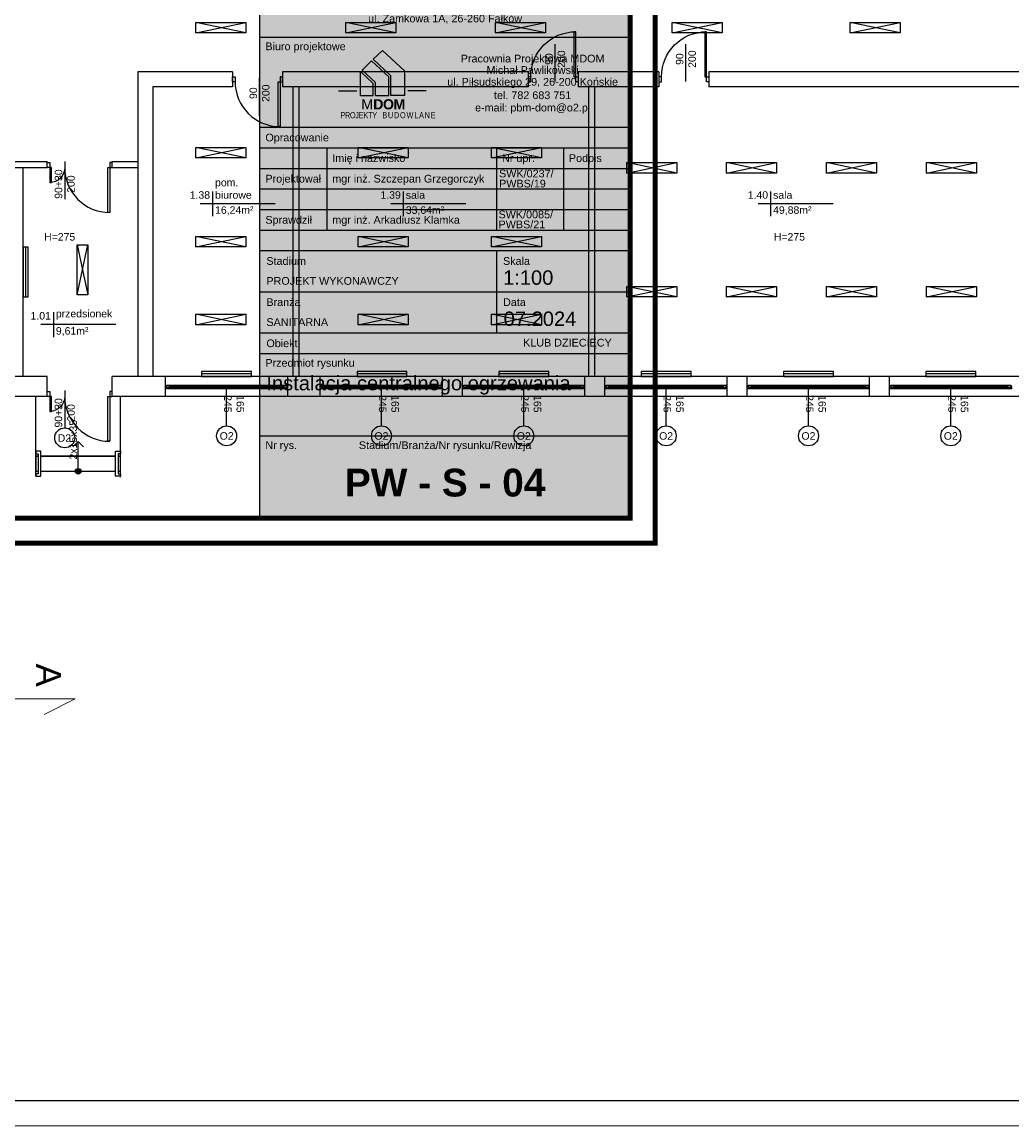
# Model space of a CAD drawing. Header units: millimetres. Extents: x 3698380 to 4312681, y 679670 to 844285.
# Tile 76 of 100: x 4096331 to 4116149, y 766619 to 788721. Entities that reach past the tile are written whole.
import ezdxf
from ezdxf.enums import TextEntityAlignment as Align

# ---------------------------------------------------------------- set-up
doc = ezdxf.new("R2010")
doc.units = ezdxf.units.MM
doc.header["$LTSCALE"] = 10
doc.set_wipeout_variables(frame=1)
doc.linetypes.add('ACAD_ISO03W100', pattern=[30, 12, -18])
for name, color, linetype in [('__INST_opisy', 3, 'Continuous'), ('A_sc_istn', 252, 'Continuous'), ('A_wymiary', 1, 'Continuous'), ('METRYKA', 1, 'Continuous'), ('RAMKA', 5, 'Continuous')]:
    doc.layers.add(name, color=color, linetype=linetype)
doc.layers.add('HVAC_opis_woda', color=4, linetype='Continuous', lineweight=13)
doc.layers.add('tabelka', color=7, linetype='Continuous', lineweight=9)
doc.styles.add('ARIAL', font='arial.ttf')
doc.styles.add('ARIAL_BOLD', font='txt')
doc.styles.add('OPIS1', font='ROMANS.SHX', dxfattribs={"width": 0.8})
doc.styles.get("Standard").update_dxf_attribs({"font": 'arial.ttf'})
doc.linetypes.add('TRACKS', pattern='A,0.15,[130,ltypeshp.shx,S=0.25,R=0,X=0,Y=0],0.15', length=0.3)

# ---------------------------------------------------------------- blocks, each defined once
blk = doc.blocks.new('*U462')
at = {"color": 252}
for p, q in [((-95, 20), (-100, 20)), ((-100, 15), (-97.5, 15)), ((-97.5, 15), (-97.5, 17.5)), ((-97.5, 17.5), (-95, 17.5)), ((-92.5, 17.5), (-97.5, 17.5)), ((-97.5, 17.5), (-97.5, 12.5)), ((-97.5, 12.5), (-92.5, 12.5)), ((-95, 17.5), (-95, 20)), ((140, 20), (-95, 20)), ((-92.5, 12.5), (-92.5, 17.5)), ((137.5, 17.5), (-92.5, 17.5)), ((-92.5, 15), (137.5, 15)), ((-92.5, 12.5), (137.5, 12.5)), ((-92.5, 12.5), (137.5, 12.5)), ((142.5, 17.5), (137.5, 17.5)), ((137.5, 17.5), (137.5, 12.5)), ((137.5, 12.5), (142.5, 12.5)), ((145, 20), (140, 20)), ((140, 20), (140, 17.5)), ((140, 17.5), (142.5, 17.5)), ((142.5, 17.5), (142.5, 15)), ((142.5, 12.5), (142.5, 17.5)), ((142.5, 15), (145, 15))]:
    blk.add_line(p, q, dxfattribs=at)
for points in [[(-100, 20), (-100, 15), (-97.5, 15)], [(145, 20), (145, 15), (142.5, 15)]]:
    blk.add_lwpolyline(points, dxfattribs=at)
blk = doc.blocks.new('*U338')
at = {"color": 252}
blk.add_lwpolyline([(75, 0), (0, 0)], dxfattribs=at)
for tag, p in [('S', (30, 5)), ('H', (30, -20))]:
    blk.add_attdef(tag, text='', height=15, dxfattribs=at).set_placement(p, align=Align.CENTER)
blk = doc.blocks.new('*U196')
blk.add_arc((0, 0), 900, 0, 90)
blk.add_wipeout([(0, 900), (35, 900), (35, 0), (0, 0)])
blk.add_wipeout([(0, 900), (35, 900), (35, 0), (0, 0)])
blk.add_wipeout([(0, 900), (35, 900), (35, 0), (0, 0)])
for points in [[(35, 900), (35, 0), (0, 0), (0, 900)], [(-50, -100), (0, -100), (0, 0), (-50, 0)]]:
    blk.add_lwpolyline(points, close=True)
blk = doc.blocks.new('*U192')
blk.add_arc((0, 0), 300, 0, 90)
blk.add_wipeout([(0, 300), (35, 300), (35, 0), (0, 0)])
blk.add_wipeout([(0, 300), (35, 300), (35, 0), (0, 0)])
blk.add_wipeout([(0, 300), (35, 300), (35, 0), (0, 0)])
for points in [[(35, 300), (35, 0), (0, 0), (0, 300)], [(-50, -100), (0, -100), (0, 0), (-50, 0)]]:
    blk.add_lwpolyline(points, close=True)
blk = doc.blocks.new('*U259')
at = {"color": 252}
blk.add_lwpolyline([(75, 0), (0, 0)], dxfattribs=at)
for tag, p in [('H', (30, 20)), ('S', (30, -5))]:
    blk.add_attdef(tag, text='', height=15, rotation=180, dxfattribs=at).set_placement(p, align=Align.CENTER)
blk = doc.blocks.new('*U469')
at = {"color": 252}
for points in [[(35, 900), (35, 0), (0, 0), (0, 900)], [(-50, -100), (0, -100), (0, 0), (-50, 0)], [(950, 0), (950, -100), (900, -100), (900, 0)]]:
    blk.add_lwpolyline(points, close=True, dxfattribs=at)
blk.add_arc((0, 0), 900, 0, 90, dxfattribs=at)
blk = doc.blocks.new('*U211')
for points in [[(90, 135), (90, -35), (90, -35), (90, 135)], [(90, 135), (120, 135), (120, -35), (90, -35)]]:
    blk.add_lwpolyline(points, close=True)
for points in [[(80, 135), (85, 135), (85, 130), (125, 130), (125, 135), (130, 135), (130, 125), (80, 125)], [(80, -35), (85, -35), (85, -30), (125, -30), (125, -35), (130, -35), (130, -25), (80, -25)]]:
    blk.add_wipeout(points)
for points in [[(80, 135), (85, 135), (85, 130), (125, 130), (125, 135), (130, 135), (130, 125), (80, 125)], [(80, -35), (85, -35), (85, -30), (125, -30), (125, -35), (130, -35), (130, -25), (80, -25)]]:
    blk.add_lwpolyline(points, close=True)
blk = doc.blocks.new('*U210')
h = blk.add_hatch(color=256)
h.dxf.hatch_style = 1
h.paths.add_polyline_path([(5.6, 0, 1), (-5.6, 0, 1)])
at = {"linetype": 'ACAD_ISO03W100', "lineweight": 15}
for q in [(-49, 10.6), (-49, -10.6)]:
    blk.add_line((-59.6, 0), q, dxfattribs=at)
blk.add_line((-5.6, 0), (-59.6, 0))
at = {"ltscale": 100}
blk.add_circle((0, 0), 5.61, dxfattribs=at)
blk.add_attdef('OPIS_SCHODÓW', text='', height=15, rotation=180).set_placement((-63.1, -10), align=Align.MIDDLE_CENTER)
blk = doc.blocks.new('d')
at = {"color": 252, "lineweight": 9}
for p, q in [((3747510.58, 775173.19), (3748760.58, 775173.19)), ((3748760.58, 775173.19), (3748135.58, 774858.19))]:
    blk.add_line(p, q, dxfattribs=at)
at = {"layer": 'A_sc_istn', "color": 252}
for points in [[(3751176.86, 788714.65), (3752176.86, 788714.65), (3752176.86, 788502.51), (3751176.86, 788502.51)], [(3754176.86, 788714.65), (3755176.86, 788714.65), (3755176.86, 788502.51), (3754176.86, 788502.51)], [(3757176.86, 788714.65), (3758176.86, 788714.65), (3758176.86, 788502.51), (3757176.86, 788502.51)], [(3760714.1, 788714.65), (3761714.1, 788714.65), (3761714.1, 788502.51), (3760714.1, 788502.51)], [(3764273.83, 788714.65), (3765273.83, 788714.65), (3765273.83, 788502.51), (3764273.83, 788502.51)], [(3751173.69, 786212.49), (3752173.69, 786212.49), (3752173.69, 786000.36), (3751173.69, 786000.36)], [(3754422.73, 786212.49), (3755422.73, 786212.49), (3755422.73, 786000.36), (3754422.73, 786000.36)], [(3757097.04, 786212.49), (3758097.04, 786212.49), (3758097.04, 786000.36), (3757097.04, 786000.36)], [(3759802.71, 785910.68), (3760802.71, 785910.68), (3760802.71, 785698.55), (3759802.71, 785698.55)], [(3761802.71, 785910.68), (3762802.71, 785910.68), (3762802.71, 785698.55), (3761802.71, 785698.55)], [(3763802.71, 785910.68), (3764802.71, 785910.68), (3764802.71, 785698.55), (3763802.71, 785698.55)], [(3765802.71, 785910.68), (3766802.71, 785910.68), (3766802.71, 785698.55), (3765802.71, 785698.55)], [(3751173.69, 784429.54), (3752173.69, 784429.54), (3752173.69, 784217.4), (3751173.69, 784217.4)], [(3754422.73, 784429.54), (3755422.73, 784429.54), (3755422.73, 784217.4), (3754422.73, 784217.4)], [(3757097.04, 784429.54), (3758097.04, 784429.54), (3758097.04, 784217.4), (3757097.04, 784217.4)], [(3747714.74, 784217.02), (3747714.74, 783217.02), (3747814.74, 783217.02), (3747814.74, 784217.02)], [(3749009.27, 784259.88), (3749009.27, 783259.88), (3748797.13, 783259.88), (3748797.13, 784259.88)], [(3759802.71, 783429.63), (3760802.71, 783429.63), (3760802.71, 783217.49), (3759802.71, 783217.49)], [(3761802.71, 783429.63), (3762802.71, 783429.63), (3762802.71, 783217.49), (3761802.71, 783217.49)], [(3763802.71, 783429.63), (3764802.71, 783429.63), (3764802.71, 783217.49), (3763802.71, 783217.49)], [(3765802.71, 783429.63), (3766802.71, 783429.63), (3766802.71, 783217.49), (3765802.71, 783217.49)], [(3751173.69, 782873.34), (3752173.69, 782873.34), (3752173.69, 782661.21), (3751173.69, 782661.21)], [(3754422.73, 782873.34), (3755422.73, 782873.34), (3755422.73, 782661.21), (3754422.73, 782661.21)], [(3757097.04, 782873.34), (3758097.04, 782873.34), (3758097.04, 782661.21), (3757097.04, 782661.21)], [(3752289.74, 781727.02), (3751289.74, 781727.02), (3751289.74, 781627.02), (3752289.74, 781627.02)], [(3755402.07, 781727.02), (3754402.07, 781727.02), (3754402.07, 781627.02), (3755402.07, 781627.02)], [(3758239.74, 781727.02), (3757239.74, 781727.02), (3757239.74, 781627.02), (3758239.74, 781627.02)], [(3761089.74, 781727.02), (3760089.74, 781727.02), (3760089.74, 781627.02), (3761089.74, 781627.02)], [(3763939.74, 781727.02), (3762939.74, 781727.02), (3762939.74, 781627.02), (3763939.74, 781627.02)], [(3766789.74, 781727.02), (3765789.74, 781727.02), (3765789.74, 781627.02), (3766789.74, 781627.02)]]:
    blk.add_lwpolyline(points, close=True, dxfattribs=at)
for points in [[(3751176.86, 788502.51), (3752176.86, 788714.65)], [(3752176.86, 788502.51), (3751176.86, 788714.65)], [(3754176.86, 788502.51), (3755176.86, 788714.65)], [(3755176.86, 788502.51), (3754176.86, 788714.65)], [(3757176.86, 788502.51), (3758176.86, 788714.65)], [(3758176.86, 788502.51), (3757176.86, 788714.65)], [(3760714.1, 788502.51), (3761714.1, 788714.65)], [(3761714.1, 788502.51), (3760714.1, 788714.65)], [(3764273.83, 788502.51), (3765273.83, 788714.65)], [(3765273.83, 788502.51), (3764273.83, 788714.65)], [(3751910.63, 787727.02), (3750014.74, 787727.02)], [(3750014.74, 787727.02), (3750014.74, 781627.02)], [(3751910.63, 787727.02), (3751910.63, 787427.02)], [(3757830.63, 787727.02), (3752910.63, 787727.02)], [(3752910.63, 787727.02), (3752910.63, 787427.02)], [(3757830.63, 787727.02), (3757830.63, 787427.02)], [(3760447.71, 787727.02), (3758830.63, 787727.02)], [(3758830.63, 787727.02), (3758830.63, 787427.02)], [(3760447.71, 787727.02), (3760447.71, 787427.02)], [(3767991.27, 787727.02), (3761447.71, 787727.02)], [(3761447.71, 787727.02), (3761447.71, 787427.02)], [(3751910.63, 787427.02), (3750314.74, 787427.02)], [(3750314.74, 787427.02), (3750314.74, 781627.02)], [(3757830.63, 787427.02), (3752910.63, 787427.02)], [(3753114.74, 787427.02), (3753114.74, 781627.02)], [(3753234.74, 787427.02), (3753234.74, 781627.02)], [(3760447.71, 787427.02), (3758830.63, 787427.02)], [(3759034.74, 787427.02), (3759034.74, 781627.02)], [(3759154.74, 787427.02), (3759154.74, 781627.02)], [(3767991.27, 787427.02), (3761447.71, 787427.02)], [(3751173.69, 786000.36), (3752173.69, 786212.49)], [(3752173.69, 786000.36), (3751173.69, 786212.49)], [(3754422.73, 786000.36), (3755422.73, 786212.49)], [(3755422.73, 786000.36), (3754422.73, 786212.49)], [(3757097.04, 786000.36), (3758097.04, 786212.49)], [(3758097.04, 786000.36), (3757097.04, 786212.49)], [(3746834.74, 785927.02), (3748199.74, 785927.02)], [(3749499.74, 785927.02), (3750014.74, 785927.02)], [(3746834.74, 785807.02), (3748199.74, 785807.02)], [(3747714.74, 781627.02), (3747714.74, 785807.02)], [(3749499.74, 785807.02), (3750014.74, 785807.02)], [(3759802.71, 785698.55), (3760802.71, 785910.68)], [(3760802.71, 785698.55), (3759802.71, 785910.68)], [(3761802.71, 785698.55), (3762802.71, 785910.68)], [(3762802.71, 785698.55), (3761802.71, 785910.68)], [(3763802.71, 785698.55), (3764802.71, 785910.68)], [(3764802.71, 785698.55), (3763802.71, 785910.68)], [(3765802.71, 785698.55), (3766802.71, 785910.68)], [(3766802.71, 785698.55), (3765802.71, 785910.68)], [(3751509.63, 785331.66), (3751509.63, 784831.66)], [(3755328.39, 785331.66), (3755328.39, 784831.66)], [(3762683.13, 785331.66), (3762683.13, 784831.66)], [(3776514.74, 785072.02), (3776514.74, 781227.02), (3749499.74, 781227.02)], [(3776114.74, 785072.02), (3776114.74, 781627.02), (3749499.74, 781627.02)], [(3752759.63, 785081.66), (3751259.63, 785081.66)], [(3756578.39, 785081.66), (3755078.39, 785081.66)], [(3763933.13, 785081.66), (3762433.13, 785081.66)], [(3751173.69, 784217.4), (3752173.69, 784429.54)], [(3752173.69, 784217.4), (3751173.69, 784429.54)], [(3754422.73, 784217.4), (3755422.73, 784429.54)], [(3755422.73, 784217.4), (3754422.73, 784429.54)], [(3757097.04, 784217.4), (3758097.04, 784429.54)], [(3758097.04, 784217.4), (3757097.04, 784429.54)], [(3748797.13, 784259.88), (3749009.27, 783259.88)], [(3748797.13, 783259.88), (3749009.27, 784259.88)], [(3759802.71, 783217.49), (3760802.71, 783429.63)], [(3760802.71, 783217.49), (3759802.71, 783429.63)], [(3761802.71, 783217.49), (3762802.71, 783429.63)], [(3762802.71, 783217.49), (3761802.71, 783429.63)], [(3763802.71, 783217.49), (3764802.71, 783429.63)], [(3764802.71, 783217.49), (3763802.71, 783429.63)], [(3765802.71, 783217.49), (3766802.71, 783429.63)], [(3766802.71, 783217.49), (3765802.71, 783429.63)], [(3748322.28, 782912.79), (3748322.28, 782412.79)], [(3751173.69, 782661.21), (3752173.69, 782873.34)], [(3752173.69, 782661.21), (3751173.69, 782873.34)], [(3754422.73, 782661.21), (3755422.73, 782873.34)], [(3755422.73, 782661.21), (3754422.73, 782873.34)], [(3757097.04, 782661.21), (3758097.04, 782873.34)], [(3758097.04, 782661.21), (3757097.04, 782873.34)], [(3749572.28, 782662.79), (3748072.28, 782662.79)], [(3748199.74, 781627.02), (3730709.74, 781627.02)], [(3748199.74, 781227.02), (3748199.74, 781627.02)], [(3749499.74, 781227.02), (3749499.74, 781627.02)], [(3750564.74, 781227.02), (3750564.74, 781627.02)], [(3753014.74, 781227.02), (3753014.74, 781627.02)], [(3753664.74, 781227.02), (3753664.74, 781627.02)], [(3756114.74, 781227.02), (3756114.74, 781627.02)], [(3756514.74, 781227.02), (3756514.74, 781627.02)], [(3758964.74, 781227.02), (3758964.74, 781627.02)], [(3759364.74, 781227.02), (3759364.74, 781627.02)], [(3761814.74, 781227.02), (3761814.74, 781627.02)], [(3762214.74, 781227.02), (3762214.74, 781627.02)], [(3764664.74, 781227.02), (3764664.74, 781627.02)], [(3765064.74, 781227.02), (3765064.74, 781627.02)], [(3748199.74, 781227.02), (3730709.74, 781227.02)]]:
    blk.add_lwpolyline(points, dxfattribs=at)
at = {"layer": 'A_sc_istn', "color": 252, "linetype": 'TRACKS', "ltscale": 20}
for points in [[(3747764.74, 784217.02), (3747764.74, 783217.02)], [(3752289.74, 781677.02), (3751289.74, 781677.02)], [(3755402.07, 781677.02), (3754402.07, 781677.02)], [(3758239.74, 781677.02), (3757239.74, 781677.02)], [(3761089.74, 781677.02), (3760089.74, 781677.02)], [(3763939.74, 781677.02), (3762939.74, 781677.02)], [(3766789.74, 781677.02), (3765789.74, 781677.02)]]:
    blk.add_lwpolyline(points, dxfattribs=at)
at = {"layer": 'A_sc_istn', "color": 252}
for centre in [(3751791.05, 780437.26), (3754891.05, 780437.26), (3757741.05, 780437.26), (3760591.05, 780437.26), (3763441.05, 780437.26), (3766291.05, 780437.26)]:
    blk.add_circle(centre, 200, dxfattribs=at)
at = {"layer": 'A_sc_istn', "color": 252, "xscale": -1}
for p in [(3758780.63, 787627.02), (3761397.71, 787627.02)]:
    blk.add_blockref('*U469', p, dxfattribs=at)
at = {"layer": 'A_sc_istn', "color": 252, "linetype": 'ACAD_ISO03W100', "xscale": 10, "yscale": 10, "zscale": 10, "rotation": 270}
for p in [(3758369.34, 788279.2), (3760986.42, 788279.2), (3752449.34, 787596.69)]:
    blk.add_blockref('*U259', p, dxfattribs=at).add_auto_attribs({'S': '90', 'H': '200'})
at = {"layer": 'A_sc_istn', "color": 252, "rotation": 180}
blk.add_blockref('*U469', (3752860.63, 787527.02), dxfattribs=at)
at = {"layer": 'A_sc_istn', "color": 252, "xscale": -10, "yscale": 10, "zscale": 10}
for name, p, rotation in [('*U462', (3751564.74, 781576.99), 180), ('*U462', (3754664.74, 781576.99), 180), ('*U462', (3757514.74, 781576.99), 180), ('*U462', (3760364.74, 781576.99), 180), ('*U462', (3763214.74, 781576.99), 180), ('*U462', (3766064.74, 781576.99), 180), ('*U211', (3749319.25, 780927.02), 90)]:
    blk.add_blockref(name, p, dxfattribs=dict(at, rotation=rotation))
at = {"layer": 'A_sc_istn', "color": 252, "linetype": 'ACAD_ISO03W100'}
ref = blk.add_blockref('*U338', (3751789.74, 781377), dxfattribs=dict(at, xscale=-10, yscale=10, zscale=10, rotation=90))
ref.add_attrib('S', '245', dxfattribs={"layer": '0', "color": 252, "height": 150, "rotation": 270}).set_placement((3751739.74, 781077), align=Align.CENTER)
ref.add_attrib('H', '165', dxfattribs={"layer": '0', "color": 252, "height": 150, "rotation": 270}).set_placement((3751989.74, 781077), align=Align.CENTER)
ref = blk.add_blockref('*U338', (3754889.74, 781377), dxfattribs=dict(at, xscale=-10, yscale=10, zscale=10, rotation=90))
ref.add_attrib('S', '245', dxfattribs={"layer": '0', "color": 252, "height": 150, "rotation": 270}).set_placement((3754839.74, 781077), align=Align.CENTER)
ref.add_attrib('H', '165', dxfattribs={"layer": '0', "color": 252, "height": 150, "rotation": 270}).set_placement((3755089.74, 781077), align=Align.CENTER)
ref = blk.add_blockref('*U338', (3757739.74, 781377), dxfattribs=dict(at, xscale=-10, yscale=10, zscale=10, rotation=90))
ref.add_attrib('S', '245', dxfattribs={"layer": '0', "color": 252, "height": 150, "rotation": 270}).set_placement((3757689.74, 781077), align=Align.CENTER)
ref.add_attrib('H', '165', dxfattribs={"layer": '0', "color": 252, "height": 150, "rotation": 270}).set_placement((3757939.74, 781077), align=Align.CENTER)
ref = blk.add_blockref('*U338', (3760589.74, 781377), dxfattribs=dict(at, xscale=-10, yscale=10, zscale=10, rotation=90))
ref.add_attrib('S', '245', dxfattribs={"layer": '0', "color": 252, "height": 150, "rotation": 270}).set_placement((3760539.74, 781077), align=Align.CENTER)
ref.add_attrib('H', '165', dxfattribs={"layer": '0', "color": 252, "height": 150, "rotation": 270}).set_placement((3760789.74, 781077), align=Align.CENTER)
ref = blk.add_blockref('*U338', (3763439.74, 781377), dxfattribs=dict(at, xscale=-10, yscale=10, zscale=10, rotation=90))
ref.add_attrib('S', '245', dxfattribs={"layer": '0', "color": 252, "height": 150, "rotation": 270}).set_placement((3763389.74, 781077), align=Align.CENTER)
ref.add_attrib('H', '165', dxfattribs={"layer": '0', "color": 252, "height": 150, "rotation": 270}).set_placement((3763639.74, 781077), align=Align.CENTER)
ref = blk.add_blockref('*U338', (3766289.74, 781377), dxfattribs=dict(at, xscale=-10, yscale=10, zscale=10, rotation=90))
ref.add_attrib('S', '245', dxfattribs={"layer": '0', "color": 252, "height": 150, "rotation": 270}).set_placement((3766239.74, 781077), align=Align.CENTER)
ref.add_attrib('H', '165', dxfattribs={"layer": '0', "color": 252, "height": 150, "rotation": 270}).set_placement((3766489.74, 781077), align=Align.CENTER)
at = {"color": 252, "lineweight": 9, "insert": (3748476.27, 775878.19), "char_height": 500, "attachment_point": 1, "rotation": 270}
blk.add_mtext_dynamic_manual_height_columns('A', width=152.5, gutter_width=1, heights=[0], dxfattribs=at)
at = {"layer": 'A_sc_istn', "color": 252}
for s, width, insert, char_height, attachment_point in [('{\\H0.5x;pom. biurowe}', 232.5953, (3751559.63, 785181.66), 300, 7), ('{\\H0.5x;1.38}', 232.5953, (3751459.63, 785181.66), 300, 9), ('{\\H0.5x;1.39}', 232.5953, (3755278.39, 785181.66), 300, 9), ('{\\H0.5x;sala}', 232.5953, (3755378.39, 785181.66), 300, 7), ('{\\H0.5x;1.40}', 232.5953, (3762633.13, 785181.66), 300, 9), ('{\\H0.5x;sala}', 232.5953, (3762733.13, 785181.66), 300, 7), ('{\\H0.5x;16,24m²}', 232.5953, (3751559.63, 785031.66), 300, 1), ('{\\H0.5x;33,64m²}', 232.5953, (3755378.39, 785031.66), 300, 1), ('{\\H0.5x;49,88m²}', 232.5953, (3762733.13, 785031.66), 300, 1), ('H=275', 129.7048, (3748448.53, 784419.4), 150, 5), ('H=275', 129.7048, (3763059.52, 784419.4), 150, 5), ('{\\H0.5x;1.01}', 232.5953, (3748272.28, 782762.79), 300, 9), ('{\\H0.5x;przedsionek}', 232.5953, (3748372.28, 782762.79), 300, 7), ('{\\H0.5x;9,61m²}', 232.5953, (3748372.28, 782612.79), 300, 1), ('{\\H0.5x;O2}', 232.5953, (3751651.34, 780357.3), 300, 7), ('{\\H0.5x;O2}', 232.5953, (3754751.34, 780357.3), 300, 7), ('{\\H0.5x;O2}', 232.5953, (3757601.34, 780357.3), 300, 7), ('{\\H0.5x;O2}', 232.5953, (3760451.34, 780357.3), 300, 7), ('{\\H0.5x;O2}', 232.5953, (3763301.34, 780357.3), 300, 7), ('{\\H0.5x;O2}', 232.5953, (3766151.34, 780357.3), 300, 7)]:
    blk.add_mtext_dynamic_manual_height_columns(s, width=width, gutter_width=12.5, heights=[0], dxfattribs=dict(at, insert=insert, char_height=char_height, attachment_point=attachment_point))
for points in [[(3747969.25, 779627.02), (3747969.25, 781227.02)], [(3749669.25, 779608.51), (3749669.25, 781227.02)]]:
    blk.add_lwpolyline(points, dxfattribs=at)
at = {"layer": 'A_sc_istn', "color": 252, "rotation": 180}
for p in [(3749449.74, 785807.02), (3749449.74, 781227.02)]:
    blk.add_blockref('*U196', p, dxfattribs=at)
at = {"layer": 'A_sc_istn', "color": 252}
blk.add_lwpolyline([(3749499.74, 785807.02), (3749499.74, 785927.02)], dxfattribs=at)
blk.add_circle((3748549.74, 780397.02), 200, dxfattribs=at)
at = {"layer": 'A_sc_istn', "color": 252, "xscale": -1, "rotation": 180}
for p in [(3748249.74, 785807.02), (3748249.74, 781227.02)]:
    blk.add_blockref('*U192', p, dxfattribs=at)
at = {"layer": 'A_sc_istn', "color": 252, "xscale": 10, "yscale": 10, "zscale": 10, "rotation": 270}
blk.add_blockref('*U210', (3748819.25, 779727.02), dxfattribs=at).add_auto_attribs({'OPIS_SCHODÓW': '2x15x35'})
at = {"layer": 'A_sc_istn', "color": 252, "insert": (3748410.03, 780317.06), "char_height": 300, "attachment_point": 7}
blk.add_mtext_dynamic_manual_height_columns('{\\H0.5x;D2}', width=232.5953, gutter_width=12.5, heights=[0], dxfattribs=at)
at = {"layer": 'A_sc_istn', "color": 252}
blk.add_lwpolyline([(3748199.74, 785807.02), (3748199.74, 785927.02)], dxfattribs=at)
at = {"layer": 'A_sc_istn', "color": 252, "xscale": 10, "yscale": 10, "zscale": 10, "rotation": 90}
for p in [(3748549.74, 785177.02), (3748549.74, 780597.02)]:
    blk.add_blockref('*U338', p, dxfattribs=at).add_auto_attribs({'S': '90+30', 'H': '200'})

msp = doc.modelspace()

# ---------------------------------------------------------------- block references
at = {"layer": 'A_wymiary'}
msp.add_blockref('d', (348635, 0), dxfattribs=at)

# ---------------------------------------------------------------- next in the draw order: hatches: boundary and pattern name
h = msp.add_hatch(color=3)
h.dxf.hatch_style = 1
h.paths.add_polyline_path([(4103995, 787736), (4103546, 788154), (4103362, 787977), (4103717, 787646), (4103717, 787253), (4103995, 787253)])
h = msp.add_hatch(color=3)
h.dxf.hatch_style = 1
h.paths.add_polyline_path([(4103672, 787626), (4103329, 787945), (4103137, 787761), (4103406, 787511), (4103406, 787253), (4103672, 787253)])
h = msp.add_hatch(color=3)
h.dxf.hatch_style = 1
h.paths.add_polyline_path([(4103361, 787491), (4103106, 787728), (4103106, 787253), (4103361, 787253)])
at = {"layer": '__INST_opisy', "ltscale": 2, "true_color": 0xf7f7f7}
h = msp.add_hatch(color=7, dxfattribs=at)
h.dxf.hatch_style = 1
h.paths.add_polyline_path([(4101093, 792359), (4108508, 792359), (4108508, 778788), (4101093, 778788)])

# ---------------------------------------------------------------- next in the draw order: linework, layer by layer
at = {"color": 3}
for p, q in [((4103362, 787977), (4103546, 788154)), ((4103995, 787736), (4103546, 788154)), ((4103717, 787646), (4103362, 787977)), ((4103106, 787728), (4103361, 787491)), ((4103106, 787253), (4103106, 787728)), ((4103995, 787253), (4103995, 787736)), ((4103717, 787253), (4103717, 787646)), ((4103995, 787253), (4103717, 787253))]:
    msp.add_line(p, q, dxfattribs=at)
for points in [[(4103406, 787253), (4103672, 787253), (4103672, 787626), (4103329, 787945), (4103137, 787761)], [(4103406, 787253), (4103406, 787511), (4103137, 787761)], [(4103361, 787253), (4103361, 787491)], [(4102668, 787345), (4103036, 787345)], [(4103106, 787253), (4103361, 787253)], [(4104424, 787345), (4104056, 787345)]]:
    msp.add_lwpolyline(points, dxfattribs=at)
at = {"layer": '__INST_opisy', "ltscale": 2, "const_width": 100}
msp.add_lwpolyline([(4067008, 807988), (4109008, 807988), (4109008, 778288), (4067008, 778288), (4067008, 807988)], dxfattribs=at)
msp.add_lwpolyline([(4067508, 807488), (4108508, 807488), (4108508, 778788), (4067508, 778788)], close=True, dxfattribs=at)
at = {"layer": '__INST_opisy', "ltscale": 2}
msp.add_lwpolyline([(4101093, 792359), (4108508, 792359), (4108508, 778788), (4101093, 778788)], close=True, dxfattribs=at)
at = {"layer": 'DEFPOINTS'}
msp.add_lwpolyline([(4042015, 767119), (4042015, 825519), (4131015, 825519), (4131015, 767119)], close=True, dxfattribs=at)
at = {"layer": 'METRYKA', "color": 3}
for p, q in [((4101093, 788422), (4108508, 788422)), ((4101093, 786616), (4108508, 786616)), ((4101093, 786204), (4108508, 786204)), ((4102432, 786204), (4102432, 784556)), ((4105831, 786204), (4105831, 784556)), ((4107170, 786204), (4107170, 784556)), ((4101093, 785792), (4108508, 785792)), ((4101093, 785380), (4108508, 785380)), ((4101093, 784968), (4108508, 784968)), ((4101093, 784556), (4108508, 784556)), ((4101196, 784556), (4108405, 784556)), ((4101093, 784144), (4108508, 784144)), ((4105831, 784144), (4105831, 782496)), ((4101093, 783320), (4108508, 783320)), ((4105831, 783320), (4107994, 783320)), ((4101093, 782496), (4108508, 782496)), ((4101093, 782084), (4108508, 782084)), ((4101093, 780436), (4108508, 780436))]:
    msp.add_line(p, q, dxfattribs=at)
at = {"layer": 'RAMKA', "color": 3, "ltscale": 0.5}
msp.add_lwpolyline([(4101093, 778788), (4101093, 792359), (4108508, 792359), (4108508, 778788)], close=True, dxfattribs=at)
msp.add_lwpolyline([(4101093, 778788), (4101093, 792359), (4108508, 792359), (4108508, 778788)], close=True, dxfattribs=at)
at = {"layer": 'tabelka'}
for points in [[(4041515, 766619), (4041515, 826019), (4131515, 826019), (4131515, 766619)], [(4044015, 767119), (4044015, 825519), (4131015, 825519), (4131015, 767119)]]:
    msp.add_lwpolyline(points, close=True, dxfattribs=at)

# ---------------------------------------------------------------- next in the draw order: texts
at = {"color": 3, "attachment_point": 1}
for s, width, insert, char_height in [('\\pt1019.69604;M{\\fArial|b1|i0|c238|p34;\\T0.95;DOM}', 177.99, (4103123, 787177), 203.94), ('\\pt611.81762;{\\fArial Narrow|b0|i0|c238|p34;\\T0.95;PROJEKTY\\T0.75;  \\T1; \\T1.15;BUDOWLANE}', 2398.14, (4102703, 786918), 122.36)]:
    msp.add_mtext_dynamic_manual_height_columns(s, width=width, gutter_width=12.5, heights=[0], dxfattribs=dict(at, insert=insert, char_height=char_height))
at = {"layer": 'HVAC_opis_woda', "color": 0, "insert": (4070551, 805214), "char_height": 187.5, "width": 10398.91, "attachment_point": 1, "rotation": 360, "style": 'OPIS1'}
msp.add_mtext('\\pi-562.5,l750,t750;{\\T0.85;1.^IRysunek rozpatrywać razem z projektami pozostałych branż oraz opisem technicznym \\P2.^IProwadzenie przewodów na rysunku pokazano schematycznie w celu zachowania czytelności opracowania. Dokładną trasę prowadzenia ruraży ustalić w trakcie wykonywania prac montażowych. W razie kolizji korygować na bieżąco na budowie\\P3.^IW miejscach montażu armatury na przewodach należy przewidzieć dostęp do tej armatury\\P}4.^IInstalację C.O. na parterz prowadzić w warstwach posadzkowych. W części nieobejętem opracowaniem - pod stropem w obudowie\\P5.^IDobór grzejników wykonano dla temperatury zasilania i powrotu 70/50°C\\P6.^IRury izolować zgodnie z opisem technicznym\\P7.^IInstalację C.O. należy włączyć do istenijącej instalacji na poziomie piwnicy. Należy wykonać osobny obieg i wyposażyć go w odpowienią armaturę i pompę obiegową\\P8.^INa wszystkich grzejnikach zastosować zabudowy chroniące przed oparzeniem', dxfattribs=at)
at = {"layer": 'METRYKA', "color": 3}
for s, height, style, p in [('ul. Zamkowa 1A, 26-260 Fałków', 154.5, 'ARIAL', (4104801, 788716)), ('Pracownia Projektowa MDOM', 154.5, 'ARIAL', (4106553, 787913)), ('Michał Pawlikowski', 154.5, 'ARIAL', (4106553, 787684)), ('ul. Piłsudskiego 29, 26-200 Końskie', 154.5, 'ARIAL', (4106553, 787447)), ('tel. 782 683 751', 154.5, 'ARIAL', (4106553, 787179)), ('e-mail: pbm-dom@o2.pl', 154.5, 'ARIAL', (4106553, 786931)), ('Stadium/Branża/Nr rysunku/Rewizja', 154.5, 'ARIAL', (4104801, 780172)), ('PW - S - 04', 556.2, 'ARIAL_BOLD', (4104801, 779222))]:
    msp.add_text(s, height=height, dxfattribs=dict(at, style=style)).set_placement(p, align=Align.CENTER)
at = {"layer": 'METRYKA', "color": 3, "style": 'ARIAL'}
for s, height, p in [('Biuro projektowe', 154.5, (4101202, 788158)), ('Opracowanie', 154.5, (4101202, 786332)), ('Imię i nazwisko', 154.5, (4102541, 785920)), ('Nr upr.', 154.5, (4105940, 785920)), ('Podpis', 154.5, (4107279, 785920)), ('SWK/0237/', 154.5, (4105881, 785611)), ('Projektował', 154.5, (4101202, 785508)), ('mgr inż. Szczepan Grzegorczyk', 154.5, (4102541, 785508)), ('PWBS/19', 154.5, (4105881, 785410)), ('Sprawdził', 154.5, (4101202, 784684)), ('mgr inż. Arkadiusz Klamka', 154.5, (4102541, 784684)), ('SWK/0085/', 154.5, (4105870, 784792)), ('PWBS/21', 154.5, (4105870, 784592)), ('Stadium', 154.5, (4101222, 783860)), ('Skala', 154.5, (4105960, 783860)), ('1:100', 288.4, (4105960, 783461)), ('PROJEKT WYKONAWCZY', 154.5, (4101222, 783461)), ('Branża', 154.5, (4101222, 783036)), ('Data', 154.5, (4105960, 783036)), ('07.2024', 288.4, (4105972, 782637)), ('SANITARNA', 154.5, (4101222, 782637)), ('Obiekt', 154.5, (4101222, 782212)), ('Przedmiot rysunku', 154.5, (4101202, 781820)), ('Instalacja centralnego ogrzewania', 288.4, (4101222, 781348)), ('Nr rys.', 154.5, (4101202, 780172))]:
    msp.add_text(s, height=height, dxfattribs=at).set_placement(p)
msp.add_text('KLUB DZIECIĘCY', height=154.5, dxfattribs=at).set_placement((4108137, 782225), align=Align.RIGHT)

doc.saveas('drawing.dxf')
